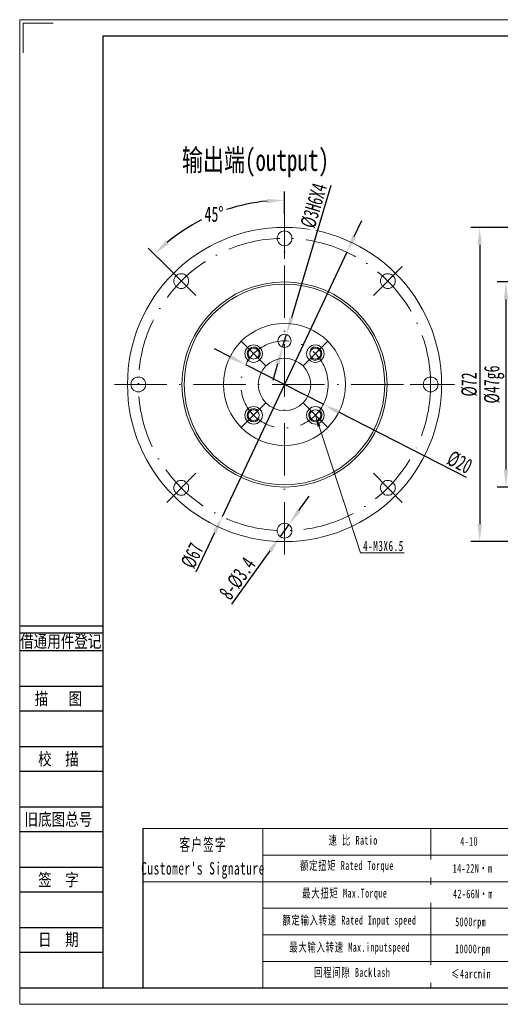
# Model space of a CAD drawing. Header units: millimetres. Extents: x 1414 to 1733, y 1047 to 1273.
# Tile 1 of 6: x 1414 to 1524, y 1047 to 1273. Entities that reach past the tile are written whole.
import ezdxf
from ezdxf.enums import TextEntityAlignment as Align

# ---------------------------------------------------------------- set-up
doc = ezdxf.new("R2010")
doc.units = ezdxf.units.MM
doc.header["$PDSIZE"] = -5
doc.linetypes.add('ACAD_ISO10W100', pattern=[18, 12, -3, 0, -3])
doc.layers.get('0').update_dxf_attribs({"lineweight": 18})
doc.layers.get('Defpoints').update_dxf_attribs({"lineweight": 18})
for name, color, linetype in [('2细线层', 4, 'Continuous'), ('6文字层', 3, 'Continuous'), ('7标注层', 4, 'Continuous')]:
    doc.layers.add(name, color=color, linetype=linetype)
for name, color, linetype, lineweight in [('SLD-0', 7, 'Continuous', 18), ('中心线层', 7, 'ACAD_ISO10W100', 20), ('图框_外框线', 7, 'Continuous', 18), ('尺寸线层', 3, 'Continuous', 18), ('细实线层', 7, 'Continuous', 18)]:
    doc.layers.add(name, color=color, linetype=linetype, lineweight=lineweight)
doc.styles.add('PC_TEXTSTYLE', font='ISOCP.SHX', dxfattribs={"width": 0.707, "bigfont": 'GBCBIG.SHX'})
doc.styles.add('宋体', font='txt', dxfattribs={"width": 0.8})
doc.styles.add('标准', font='txt', dxfattribs={"width": 0.667})
doc.dimstyles.new('标准', dxfattribs={"dimtxt": 3.5, "dimasz": 4, "dimexe": 2, "dimexo": 0, "dimtad": 1, "dimdsep": 46, "dimtxsty": '标准', "dimblk": '_CAXARROW', "dimcen": 0, "dimdle": 6, "dimazin": 2, "dimtfac": 0.707107, "dimtdec": 3, "dimtmove": 2, "dimatfit": 3, "dimfxl": 1, "dimfrac": 2, "dimtolj": 1, "dimarcsym": 1})

# ---------------------------------------------------------------- blocks, each defined once
blk = doc.blocks.new('_CAXARROW')
blk.add_hatch(color=0).paths.add_polyline_path([(0, 0), (-1, 0.125), (-1, -0.125)], flags=0)
blk = doc.blocks.new('*D16')
at = {"layer": 'Defpoints', "color": 0}
for p in [(1567.12, 1212.77), (1525.64, 1165.77), (1567.12, 1165.77)]:
    blk.add_point(p, dxfattribs=at)
at = {"layer": '尺寸线层', "color": 0, "lineweight": -2}
for p, q in [((1567.12, 1212.77), (1523.64, 1212.77)), ((1525.64, 1208.77), (1525.64, 1169.77)), ((1567.12, 1165.77), (1523.64, 1165.77))]:
    blk.add_line(p, q, dxfattribs=at)
at = {"layer": '尺寸线层', "color": 0, "lineweight": -2, "xscale": 4, "yscale": 4, "zscale": 4}
for p, rotation in [((1525.64, 1212.77), 90), ((1525.64, 1165.77), 270)]:
    blk.add_blockref('_CAXARROW', p, dxfattribs=dict(at, rotation=rotation))
at = {"layer": '尺寸线层', "color": 0, "insert": (1522.94, 1189.27), "char_height": 3.5, "attachment_point": 5, "rotation": 90, "style": '标准', "bg_fill": 3, "box_fill_scale": 1.1, "bg_fill_color": 257, "bg_fill_transparency": 0}
blk.add_mtext('%%C47g6', dxfattribs=at)
blk = doc.blocks.new('*D26')
at = {"layer": 'Defpoints', "color": 0}
for p in [(1489.16, 1219.57), (1460.58, 1158.97)]:
    blk.add_point(p, dxfattribs=at)
at = {"layer": '尺寸线层', "color": 0, "lineweight": -2}
for p, q in [((1490.86, 1223.19), (1492.57, 1226.81)), ((1489.16, 1219.57), (1460.58, 1158.97)), ((1454.63, 1146.34), (1458.87, 1155.35))]:
    blk.add_line(p, q, dxfattribs=at)
at = {"layer": '尺寸线层', "color": 0, "lineweight": -2, "xscale": 4, "yscale": 4, "zscale": 4}
for p, rotation in [((1489.16, 1219.57), 244.7546880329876), ((1460.58, 1158.97), 64.75468803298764)]:
    blk.add_blockref('_CAXARROW', p, dxfattribs=dict(at, rotation=rotation))
at = {"layer": '尺寸线层', "color": 0, "insert": (1453.75, 1150.05), "char_height": 3.5, "attachment_point": 5, "rotation": 64.7547, "style": '标准', "bg_fill": 3, "box_fill_scale": 1.1, "bg_fill_color": 257, "bg_fill_transparency": 0}
blk.add_mtext('\\A1;%%C67', dxfattribs=at)
blk = doc.blocks.new('*D27')
at = {"layer": 'Defpoints', "color": 0}
for p in [(1475.86, 1157.15), (1473.88, 1154.39)]:
    blk.add_point(p, dxfattribs=at)
at = {"layer": '尺寸线层', "color": 0, "lineweight": -2}
for p, q in [((1478.18, 1160.41), (1480.51, 1163.66)), ((1475.86, 1157.15), (1473.88, 1154.39)), ((1462.82, 1138.93), (1471.55, 1151.13))]:
    blk.add_line(p, q, dxfattribs=at)
at = {"layer": '尺寸线层', "color": 0, "lineweight": -2, "xscale": 4, "yscale": 4, "zscale": 4}
for p, rotation in [((1475.86, 1157.15), 234.4224965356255), ((1473.88, 1154.39), 54.42249653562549)]:
    blk.add_blockref('_CAXARROW', p, dxfattribs=dict(at, rotation=rotation))
at = {"layer": '尺寸线层', "color": 0, "insert": (1464.09, 1144.79), "char_height": 3.5, "attachment_point": 5, "rotation": 54.4225, "style": '标准', "bg_fill": 3, "box_fill_scale": 1.1, "bg_fill_color": 257, "bg_fill_transparency": 0}
blk.add_mtext('\\A1;8-%%C3.4', dxfattribs=at)
blk = doc.blocks.new('*D28')
at = {"layer": 'Defpoints', "color": 0}
for p in [(1465.96, 1193.82), (1483.77, 1184.72)]:
    blk.add_point(p, dxfattribs=at)
at = {"layer": '尺寸线层', "color": 0, "lineweight": -2}
for p, q in [((1462.4, 1195.64), (1458.84, 1197.46)), ((1465.96, 1193.82), (1483.77, 1184.72)), ((1516.6, 1167.95), (1487.33, 1182.9))]:
    blk.add_line(p, q, dxfattribs=at)
at = {"layer": '尺寸线层', "color": 0, "lineweight": -2, "xscale": 4, "yscale": 4, "zscale": 4}
for p, rotation in [((1465.96, 1193.82), 332.9317523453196), ((1483.77, 1184.72), 152.9317523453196)]:
    blk.add_blockref('_CAXARROW', p, dxfattribs=dict(at, rotation=rotation))
at = {"layer": '尺寸线层', "color": 0, "insert": (1515.01, 1171.42), "char_height": 3.5, "attachment_point": 5, "rotation": 332.9318, "style": '标准', "bg_fill": 3, "box_fill_scale": 1.1, "bg_fill_color": 257, "bg_fill_transparency": 0}
blk.add_mtext('\\A1;%%C20', dxfattribs=at)
blk = doc.blocks.new('*X10')
at = {"layer": '尺寸线层', "linetype": 'Continuous'}
blk.add_hatch(color=0, dxfattribs=at).paths.add_polyline_path([(-15.6, 31.53), (-14.45, 29.1), (-15.08, 28.89)], flags=0)
at = {"layer": '尺寸线层', "color": 0, "linetype": 'Continuous'}
blk.add_line((-15.6, 31.53), (-5.22, 0), dxfattribs=at)
at = {"layer": '尺寸线层', "color": 0}
blk.add_line((-5.22, 0), (4.73, 0), dxfattribs=at)
at = {"layer": '尺寸线层', "color": 0, "insert": (0, 1.57), "char_height": 2.3333, "width": 18.9299, "attachment_point": 5, "line_spacing_factor": 1.15057, "style": '标准'}
blk.add_mtext('\\T1.1;4-M3X6.5', dxfattribs=at)
blk = doc.blocks.new('*D29')
at = {"layer": 'Defpoints', "color": 0}
for p in [(1475.3, 1200.71), (1474.44, 1197.83)]:
    blk.add_point(p, dxfattribs=at)
at = {"layer": '尺寸线层', "color": 0, "lineweight": -2}
for p, q in [((1485.46, 1234.86), (1476.44, 1204.54)), ((1474.44, 1197.83), (1475.3, 1200.71)), ((1473.3, 1194), (1472.16, 1190.16))]:
    blk.add_line(p, q, dxfattribs=at)
at = {"layer": '尺寸线层', "color": 0, "lineweight": -2, "xscale": 4, "yscale": 4, "zscale": 4}
for p, rotation in [((1475.3, 1200.71), 253.4248038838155), ((1474.44, 1197.83), 73.42480388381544)]:
    blk.add_blockref('_CAXARROW', p, dxfattribs=dict(at, rotation=rotation))
at = {"layer": '尺寸线层', "color": 0, "insert": (1481.61, 1230.25), "char_height": 3.5, "attachment_point": 5, "rotation": 73.4248, "style": '标准', "bg_fill": 3, "box_fill_scale": 1.1, "bg_fill_color": 257, "bg_fill_transparency": 0}
blk.add_mtext('%%C3H6X4', dxfattribs=at)
blk = doc.blocks.new('*D30')
at = {"layer": 'Defpoints', "color": 0}
for p in [(1474.87, 1228.27), (1447.86, 1216.28), (1454.5, 1209.63), (1474.87, 1150.27)]:
    blk.add_point(p, dxfattribs=at)
at = {"layer": '尺寸线层', "color": 0, "lineweight": -2}
for p, q in [((1474.87, 1228.27), (1474.87, 1233.49)), ((1447.86, 1216.28), (1443.6, 1220.54))]:
    blk.add_line(p, q, dxfattribs=at)
for start, end in [(95.4297, 108.3834), (116.7432, 129.5703)]:
    blk.add_arc((1474.87, 1189.27), 42.22, start, end, dxfattribs=at)
at = {"layer": '尺寸线层', "color": 0, "lineweight": -2, "yscale": 4, "zscale": 4}
for p, xscale, rotation in [((1474.87, 1231.49), 3.999999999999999, 2.714871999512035), ((1445.01, 1219.13), 4, 222.285128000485)]:
    blk.add_blockref('_CAXARROW', p, dxfattribs=dict(at, xscale=xscale, rotation=rotation))
at = {"layer": '尺寸线层', "color": 0, "insert": (1458.71, 1228.28), "char_height": 3.5, "attachment_point": 5, "style": '标准', "bg_fill": 3, "box_fill_scale": 1.1, "bg_fill_color": 257, "bg_fill_transparency": 0}
blk.add_mtext('\\A1;45%%d', dxfattribs=at)
at = {"layer": 'Defpoints', "color": 0}
blk.add_point((1458.71, 1228.28), dxfattribs=at)
blk = doc.blocks.new('*D31')
at = {"layer": 'Defpoints', "color": 0}
for p in [(1574.12, 1225.27), (1519.62, 1153.27), (1574.12, 1153.27)]:
    blk.add_point(p, dxfattribs=at)
at = {"layer": '尺寸线层', "color": 0, "lineweight": -2}
for p, q in [((1574.12, 1225.27), (1517.62, 1225.27)), ((1519.62, 1221.27), (1519.62, 1157.27)), ((1574.12, 1153.27), (1517.62, 1153.27))]:
    blk.add_line(p, q, dxfattribs=at)
at = {"layer": '尺寸线层', "color": 0, "lineweight": -2, "xscale": 4, "yscale": 4, "zscale": 4}
for p, rotation in [((1519.62, 1225.27), 90), ((1519.62, 1153.27), 270)]:
    blk.add_blockref('_CAXARROW', p, dxfattribs=dict(at, rotation=rotation))
at = {"layer": '尺寸线层', "color": 0, "insert": (1517.24, 1189.27), "char_height": 3.5, "attachment_point": 5, "rotation": 90, "style": '标准', "bg_fill": 3, "box_fill_scale": 1.1, "bg_fill_color": 257, "bg_fill_transparency": 0}
blk.add_mtext('\\A1;%%C72', dxfattribs=at)

msp = doc.modelspace()

# ---------------------------------------------------------------- linework, layer by layer
for p, q in [((1469.90984, 1087.48775), (1469.90984, 1051.01392)), ((1508.40896, 1087.48775), (1508.40896, 1051.01392))]:
    msp.add_line(p, q)
at = {"layer": '2细线层'}
for p, q in [((1414.16022, 1133.9848), (1433.20273, 1133.9848)), ((1414.16022, 1132.35804), (1433.20273, 1132.35804)), ((1414.16022, 1128.29115), (1433.20273, 1128.29115)), ((1414.16022, 1120.15736), (1433.20273, 1120.15736)), ((1414.16022, 1114.46371), (1433.20273, 1114.46371)), ((1414.16022, 1106.32992), (1433.20273, 1106.32992)), ((1414.16022, 1100.63627), (1433.20273, 1100.63627)), ((1414.16022, 1092.50248), (1433.20273, 1092.50248)), ((1414.16022, 1086.80883), (1433.20273, 1086.80883)), ((1414.16022, 1078.67504), (1433.20273, 1078.67504)), ((1414.16022, 1072.98139), (1433.20273, 1072.98139)), ((1414.16022, 1064.8476), (1433.20273, 1064.8476)), ((1414.16022, 1059.15395), (1433.20273, 1059.15395)), ((1414.16022, 1051.02016), (1433.20273, 1051.02016))]:
    msp.add_line(p, q, dxfattribs=at)
at = {"layer": '7标注层', "color": 0}
msp.add_line((1442.39603, 1087.48775), (1442.39603, 1051.02016), dxfattribs=at)
at = {"layer": '中心线层'}
for p, q in [((1474.86827, 1150.26924), (1474.86827, 1228.26924)), ((1474.86827, 1218.06924), (1474.86827, 1227.46924)), ((1454.50359, 1209.63391), (1447.85679, 1216.28072)), ((1495.23294, 1209.63391), (1501.87975, 1216.28072)), ((1470.62563, 1193.51188), (1464.96877, 1199.16873)), ((1479.11091, 1193.51188), (1484.76776, 1199.16873)), ((1435.86827, 1189.26924), (1513.86827, 1189.26924)), ((1446.06827, 1189.26924), (1436.66827, 1189.26924)), ((1503.66827, 1189.26924), (1513.06827, 1189.26924)), ((1470.62563, 1185.0266), (1464.96877, 1179.36974)), ((1479.11091, 1185.0266), (1484.76776, 1179.36974)), ((1454.50359, 1168.90456), (1447.85679, 1162.25776)), ((1495.23294, 1168.90456), (1501.87975, 1162.25776)), ((1474.86827, 1160.46924), (1474.86827, 1151.06924))]:
    msp.add_line(p, q, dxfattribs=at)
for radius in [33.5, 10]:
    msp.add_circle((1474.86827, 1189.26924), radius, dxfattribs=at)
at = {"layer": '图框_外框线'}
for p, q in [((1442.39603, 1087.48775), (1729.50085, 1087.48775)), ((1469.90984, 1069.23386), (1729.50085, 1069.23386)), ((1469.90984, 1063.14922), (1729.50085, 1063.14922))]:
    msp.add_line(p, q, dxfattribs=at)
at = {"layer": '图框_外框线', "color": 3}
msp.add_lwpolyline([(1414.20926, 1047.22146), (1733.29954, 1047.22146), (1733.29954, 1272.86388), (1414.20926, 1272.86388)], close=True, dxfattribs=at)
msp.add_lwpolyline([(1414.969, 1265.26649), (1414.969, 1272.10414), (1421.80665, 1272.10414)], dxfattribs=at)
at = {"layer": '图框_外框线', "color": 3, "lineweight": 25}
msp.add_lwpolyline([(1433.20273, 1051.02016), (1729.50085, 1051.02016), (1729.50085, 1269.06518), (1433.20273, 1269.06518)], close=True, dxfattribs=at)
at = {"layer": '细实线层'}
for centre, radius in [((1474.86827, 1189.26924), 36), ((1474.86827, 1222.76924), 1.7), ((1498.55635, 1212.95731), 1.7), ((1474.86827, 1189.26924), 23.5), ((1474.86827, 1189.26924), 23), ((1474.86827, 1189.26924), 14), ((1474.86827, 1199.26924), 1.5), ((1467.7972, 1196.3403), 2), ((1481.93934, 1196.3403), 2), ((1467.7972, 1196.3403), 1.25), ((1481.93934, 1196.3403), 1.25), ((1474.86827, 1189.26924), 6), ((1467.7972, 1182.19817), 2), ((1467.7972, 1182.19817), 1.25), ((1481.93934, 1182.19817), 2), ((1481.93934, 1182.19817), 1.25)]:
    msp.add_circle(centre, radius, dxfattribs=at)
for centre, start, end in [((1467.7972, 1196.3403), 315, 229.3012223), ((1481.93934, 1196.3403), 225, 139.3012223), ((1467.7972, 1182.19817), 45, 319.3012223), ((1481.93934, 1182.19817), 135, 49.3012223)]:
    msp.add_arc(centre, 1.5, start, end, dxfattribs=at)

# ---------------------------------------------------------------- texts
at = {"layer": '6文字层', "color": 3, "style": '宋体', "width": 0.8}
for s, p in [('借通用件登记', (1423.57821, 1130.43244)), ('描   图', (1423.03549, 1117.31054)), ('校  描', (1423.03549, 1103.4831)), ('旧底图总号', (1423.03549, 1089.65565)), ('签  字', (1423.03549, 1075.82821)), ('日  期', (1423.04057, 1062.08195))]:
    msp.add_text(s, height=2.846826, dxfattribs=at).set_placement(p, align=Align.MIDDLE)
at = {"layer": '7标注层', "color": 0, "insert": (1451.34911, 1243.20916), "char_height": 5, "width": 57.2833166, "attachment_point": 1, "style": 'PC_TEXTSTYLE'}
msp.add_mtext('{\\fSimHei|b0|i0|c134|p2;输出端(output)}', dxfattribs=at)
at = {"layer": 'SLD-0', "color": 1, "attachment_point": 2, "line_spacing_factor": 1.15057, "style": '标准'}
for s, insert, char_height, width in [("\\T1.1;客户签字\\PCustomer's Signature", (1456.20036, 1085.23639), 2.8394952, 35.3236133), ('\\T1.1;速 比 Ratio', (1490.60196, 1085.81465), 2.0282109, 16.5723298), ('\\pxqc;{\\T1.1;4-10}', (1517.18269, 1085.58072), 2.0282109, 8.6235288), ('\\T1.1;额定扭矩 Rated Torque', (1489.17632, 1080.04483), 2.0282109, 30.8023335), ('\\T1.1;最大扭矩 Max.Torque', (1488.67734, 1073.70514), 2.0282109, 26.4415221), ('\\T1.1;额定输入转速 Rated Input speed', (1489.74657, 1067.50792), 2.0282109, 45.2618455), ('{\\T1.1;5000rpm}', (1517.53348, 1067.13898), 2.0282109, 8.6235288), ('\\T1.1;10000rpm', (1518.01754, 1060.946), 2.0282109, 8.6235288), ('{\\T1.1;回程间隙 Backlash}', (1490.38811, 1055.54088), 2.0282109, 60.6291722)]:
    msp.add_mtext(s, dxfattribs=dict(at, insert=insert, char_height=char_height, width=width))

# ---------------------------------------------------------------- next in the draw order: texts
at = {"layer": 'SLD-0', "color": 1, "char_height": 2.0282109, "width": 63.250313, "attachment_point": 2, "line_spacing_factor": 1.15057, "style": '标准', "bg_fill": 2}
for s, insert in [('{\\T1.1;14-22N·m}', (1517.98712, 1079.37969)), ('{\\T1.1;42-66N·m}', (1518.05909, 1073.55379)), ('{\\T1.1;≤4arcmin }', (1517.64666, 1055.20487))]:
    msp.add_mtext(s, dxfattribs=dict(at, insert=insert))

# ---------------------------------------------------------------- next in the draw order: dimensions: what is measured, and where the dimension line sits
at = {"layer": '尺寸线层'}
dim = msp.add_diameter_dim_2p(p1=(1489.15584, 1219.56965), p2=(1460.58069, 1158.96882), dimstyle='标准', override={"dimpost": '%%C<>', "dimsah": 1, "dimtmove": 1, "dimtfill": 1, "dimtzin": 0}, dxfattribs=at)
dim.commit()
dim.dimension.update_dxf_attribs({"geometry": '*D26', "text_midpoint": (1455.89818, 1149.03837), "dimtype": 163})
dim = msp.add_linear_dim(base=(1525.64412, 1165.76924), p1=(1567.12332, 1212.76924), p2=(1567.12332, 1165.76924), angle=270, text='%%C47g6', dimstyle='标准', override={"dimpost": '%%C<>', "dimsah": 1, "dimtfill": 1, "dimtolj": 0, "dimtzin": 0}, dxfattribs=at)
dim.commit()
dim.dimension.update_dxf_attribs({"geometry": '*D16', "text_midpoint": (1522.93672, 1189.26924)})

# ---------------------------------------------------------------- next in the draw order: linework, layer by layer
at = {"layer": '图框_外框线'}
for p, q in [((1469.90984, 1081.40312), (1631.26864, 1081.40312)), ((1442.39603, 1075.31849), (1729.50085, 1075.31849)), ((1469.90984, 1057.06459), (1729.50085, 1057.06459))]:
    msp.add_line(p, q, dxfattribs=at)

# ---------------------------------------------------------------- next in the draw order: texts
at = {"layer": 'SLD-0', "color": 1, "insert": (1489.81786, 1061.3107), "char_height": 2.0282109, "width": 34.9336227, "attachment_point": 2, "line_spacing_factor": 1.15057, "style": '标准'}
msp.add_mtext('\\T1.1;最大输入转速 Max.inputspeed ', dxfattribs=at)

# ---------------------------------------------------------------- next in the draw order: dimensions: what is measured, and where the dimension line sits
at = {"layer": '尺寸线层'}
for p1, p2, override, picture, middle in [((1465.96362, 1193.81975), (1483.77292, 1184.71872), {"dimpost": '%%C<>', "dimsah": 1, "dimtmove": 1, "dimtfill": 1, "dimtzin": 0}, '*D28', (1513.93154, 1169.30686)), ((1475.85733, 1157.1519), (1473.8792, 1154.38658), {"dimpost": '8-%%C<>', "dimsah": 1, "dimtfac": 1, "dimtmove": 1, "dimtfill": 1, "dimtzin": 0}, '*D27', (1466.0233, 1143.40446))]:
    dim = msp.add_diameter_dim_2p(p1=p1, p2=p2, dimstyle='标准', override=override, dxfattribs=at)
    dim.commit()
    dim.dimension.update_dxf_attribs({"geometry": picture, "text_midpoint": middle, "dimtype": 163})

# ---------------------------------------------------------------- next in the draw order: linework, layer by layer
at = {"layer": '细实线层'}
for centre in [(1508.36827, 1189.26924), (1498.55635, 1165.58116)]:
    msp.add_circle(centre, 1.7, dxfattribs=at)

# ---------------------------------------------------------------- next in the draw order: block references
at = {"layer": '尺寸线层'}
msp.add_blockref('*X10', (1497.53909, 1150.67121), dxfattribs=at)

# ---------------------------------------------------------------- next in the draw order: dimensions: what is measured, and where the dimension line sits
dim = msp.add_diameter_dim_2p(p1=(1474.44036, 1197.83157), p2=(1475.29618, 1200.70691), text='%%C3H6X4', dimstyle='标准', override={"dimpost": '%%C<>X4', "dimsah": 1, "dimtmove": 1, "dimtfill": 1, "dimtolj": 0, "dimtzin": 0}, dxfattribs=at)
dim.commit()
dim.dimension.update_dxf_attribs({"geometry": '*D29', "text_midpoint": (1483.88757, 1229.5718), "dimtype": 163})
dim = msp.add_linear_dim(base=(1519.61785, 1153.26924), p1=(1574.12332, 1225.26924), p2=(1574.12332, 1153.26924), angle=270, dimstyle='标准', override={"dimpost": '%%C<>', "dimsah": 1, "dimtfac": 1, "dimtfill": 1, "dimtzin": 0}, dxfattribs=at)
dim.commit()
dim.dimension.update_dxf_attribs({"geometry": '*D31', "text_midpoint": (1517.24285, 1189.26924)})

# ---------------------------------------------------------------- next in the draw order: dimensions: what is measured, and where the dimension line sits
dim = msp.add_angular_dim_2l(base=(1458.7096, 1228.2797), line1=((1454.50359, 1209.63391), (1447.85679, 1216.28072)), line2=((1474.86827, 1150.26924), (1474.86827, 1228.26924)), dimstyle='标准', override={"dimtad": 0, "dimtih": 1, "dimtoh": 1, "dimsah": 1, "dimtfill": 1, "dimtzin": 0}, dxfattribs=at)
dim.commit()
dim.dimension.update_dxf_attribs({"geometry": '*D30', "text_midpoint": (1458.7096, 1228.2797)})

# ---------------------------------------------------------------- next in the draw order: linework, layer by layer
at = {"layer": '细实线层'}
for centre in [(1451.18019, 1212.95731), (1441.36827, 1189.26924), (1451.18019, 1165.58116), (1474.86827, 1155.76924)]:
    msp.add_circle(centre, 1.7, dxfattribs=at)

doc.saveas('drawing.dxf')
